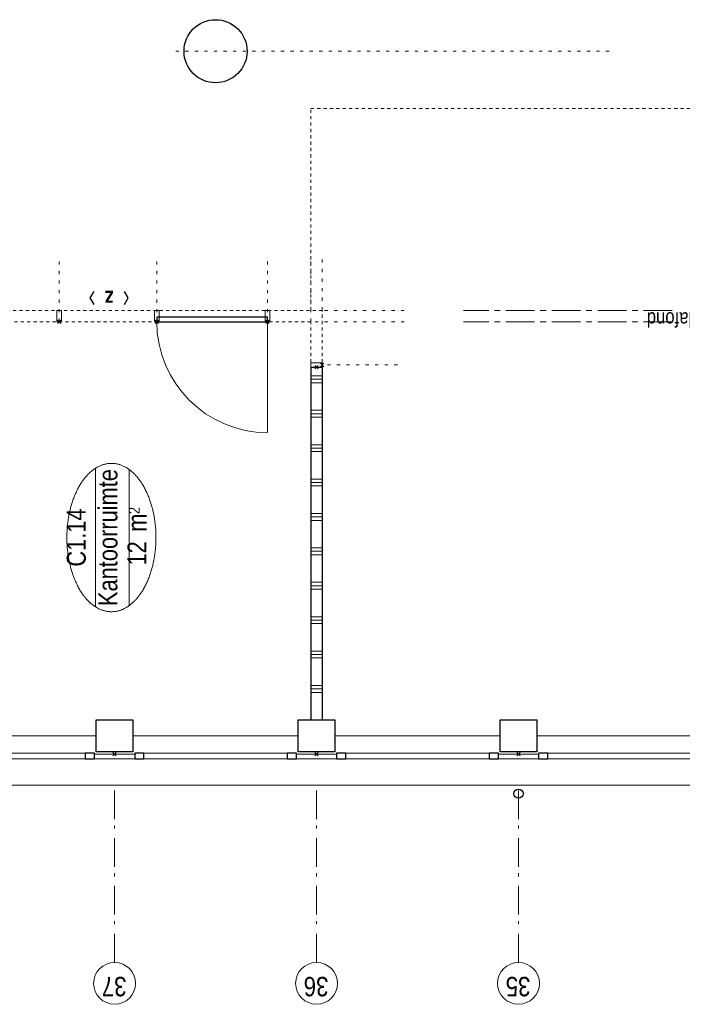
# Model space of a CAD drawing. Header units: millimetres. Extents: x 274596 to 660162, y 141333 to 298920.
# Tile 14 of 165: x 373098 to 378872, y 186494 to 195080. Entities that reach past the tile are written whole.
import ezdxf
from ezdxf.enums import TextEntityAlignment as Align

# ---------------------------------------------------------------- set-up
doc = ezdxf.new("R2010")
doc.units = ezdxf.units.MM
doc.header["$LTSCALE"] = 400
doc.header["$PDMODE"] = 3
doc.header["$PDSIZE"] = 15
for name, pattern in [('STYLE_05', [0.208282, 0.069427, -0.138855]), ('STYLE_06', [1.041641, 0.625, -0.208282, 0.069427, -0.138931]), ('STYLE_19', [1, 0.625, -0.125, 0.125, -0.125]), ('STYLE_21', [0.138889, 0.069444, -0.069444])]:
    doc.linetypes.add(name, pattern=pattern)
for name, color, linetype, lineweight in [('Buitenkozijnen', 140, 'Continuous', 15), ('Interieur-deur', 43, 'Continuous', 9), ('Interieur-scheidingswand-horizontaal', 5, 'Continuous', 25), ('Interieur-systeemwand glas', 140, 'STYLE_21', 15), ('Kozijnmerken', 43, 'Continuous', 9), ('Lijn-stramien', 5, 'STYLE_06', 9), ('mat-beton (ihwg)', 5, 'Continuous', 25), ('None', 7, 'Continuous', 9), ('Ruimtenummers', 5, 'Continuous', 25), ('Tekst', 140, 'Continuous', 15), ('~None', 5, 'Continuous', 9)]:
    doc.layers.add(name, color=color, linetype=linetype, lineweight=lineweight)
doc.styles.add('Abadi MT Condensed Light', font='txt', dxfattribs={"height": 176.388889})
doc.styles.add('Arial Narrow', font='ARIALN.TTF', dxfattribs={"height": 222.25})
doc.styles.add('Arial Narrow (bold)', font='ARIALNB.TTF', dxfattribs={"height": 172.861111})

# ---------------------------------------------------------------- blocks, each defined once
blk = doc.blocks.new('*X198')
at = {"layer": 'None', "lineweight": 9}
for p, q in [((-15900, 14130), (-15900, 14230)), ((-15870, 14130), (-15870, 14230)), ((-15840, 14130), (-15840, 14230)), ((-15600, 14130), (-15600, 14230)), ((-15570, 14130), (-15570, 14230)), ((-15540, 14130), (-15540, 14230)), ((-15300, 14130), (-15300, 14230)), ((-15270, 14130), (-15270, 14230)), ((-15240, 14130), (-15240, 14230)), ((-15000, 14130), (-15000, 14230)), ((-14970, 14130), (-14970, 14230)), ((-14940, 14130), (-14940, 14230)), ((-14700, 14130), (-14700, 14230)), ((-14670, 14130), (-14670, 14230)), ((-14640, 14130), (-14640, 14230)), ((-14400, 14130), (-14400, 14230)), ((-14370, 14130), (-14370, 14230)), ((-14340, 14130), (-14340, 14230)), ((-14100, 14130), (-14100, 14230)), ((-14070, 14130), (-14070, 14230)), ((-14040, 14130), (-14040, 14230)), ((-13800, 14130), (-13800, 14230)), ((-13770, 14130), (-13770, 14230)), ((-13740, 14130), (-13740, 14230)), ((-13500, 14130), (-13500, 14230)), ((-13470, 14130), (-13470, 14230)), ((-13440, 14130), (-13440, 14230)), ((-13200, 14130), (-13200, 14230)), ((-13170, 14130), (-13170, 14230)), ((-13140, 14130), (-13140, 14230))]:
    blk.add_line(p, q, dxfattribs=at)
blk = doc.blocks.new('Kolom O 550')
at = {"layer": 'mat-beton (ihwg)', "lineweight": 25}
blk.add_circle((0, 0), 275, dxfattribs=at)
blk = doc.blocks.new('Gevelpui best 1410 (2D)')
at = {"layer": 'Buitenkozijnen', "lineweight": 15}
for p, q in [((-260, 0), (-260, -1410)), ((-260, 0), (-210, 0)), ((-210, 0), (-210, -1410)), ((-260, -1410), (-210, -1410))]:
    blk.add_line(p, q, dxfattribs=at)
at = {"layer": 'Buitenkozijnen', "color": 92, "lineweight": 25}
for points in [[(-260, 0), (-210, 0), (-210, -80), (-260, -80)], [(-260, -1330), (-210, -1330), (-210, -1410), (-260, -1410)]]:
    blk.add_lwpolyline(points, close=True, dxfattribs=at)
at = {"layer": 'None', "color": 43, "linetype": 'Continuous', "lineweight": 9}
blk.add_line((-410, 15), (-410, -1425), dxfattribs=at)
blk = doc.blocks.new('HWA')
at = {"layer": 'None', "color": 92, "linetype": 'Continuous', "lineweight": 25}
blk.add_circle((0, -74), 40, dxfattribs=at)
blk = doc.blocks.new('Kolom 280x320')
at = {"layer": 'mat-beton (ihwg)', "lineweight": 25}
blk.add_lwpolyline([(-300, 160), (-20, 160), (-20, -160), (-300, -160)], close=True, dxfattribs=at)
at = {"layer": 'None', "color": 92, "linetype": 'Continuous', "lineweight": 5}
blk.add_point((0, 0), dxfattribs=at)
blk = doc.blocks.new('Ruimtenummer UV 50')
at = {"layer": 'Ruimtenummers', "color": 8, "lineweight": 5}
for p, q in [((602.2, 156.5), (-602.3, 156.5)), ((594.7, -137.5), (-594.8, -137.5))]:
    blk.add_line(p, q, dxfattribs=at)
blk.add_open_spline([(-323.4, 353.8), (-173.3, 405.8), (173.3, 405.8), (323.4, 353.8), (473.5, 301.8), (560.1, 211.8), (646.8, 121.7), (646.8, 17.7), (646.8, -86.3), (560.1, -176.3), (473.5, -266.4), (323.4, -318.4), (173.3, -370.4), (-173.3, -370.4), (-323.4, -318.4), (-473.5, -266.4), (-560.2, -176.3), (-646.8, -86.3), (-646.8, 17.7), (-646.8, 121.7), (-560.2, 211.8), (-473.5, 301.8), (-323.4, 353.8)], degree=2, knots=[0, 0, 0, 0.09962, 0.19924, 0.19924, 0.283607, 0.283607, 0.349619, 0.349619, 0.415638, 0.415638, 0.5, 0.5, 0.59962, 0.69924, 0.69924, 0.783607, 0.783607, 0.849619, 0.849619, 0.915638, 0.915638, 1, 1, 1], dxfattribs=at)
at = {"layer": 'Ruimtenummers', "attachment_point": 2, "style": 'Arial Narrow'}
for s, insert, char_height in [(' m', (103.6, -122.2), 165.95), (' 2', (220.1, -132.8), 96.8)]:
    blk.add_mtext(s, dxfattribs=dict(at, insert=insert, char_height=char_height))
at = {"layer": 'Ruimtenummers', "style": 'Arial Narrow'}
for tag, p in [('Nummer', (0, 406.9)), ('Naam', (0, 131.7)), ('Oppervlak', (-137.9, -122.2))]:
    blk.add_attdef(tag, text='', height=165.9, dxfattribs=at).set_placement(p, align=Align.TOP_CENTER)
blk = doc.blocks.new('Kozijnmerk 50')
at = {"layer": 'Kozijnmerken', "color": 92, "linetype": 'Continuous', "lineweight": 25}
for points in [[(-132.2, 50.6), (-164.8, -5.8), (-132.2, -62.1)], [(132.2, 50.6), (164.8, -5.8), (132.2, -62.1)]]:
    blk.add_lwpolyline(points, dxfattribs=at)
at = {"layer": 'None', "color": 43, "style": 'Arial Narrow (bold)'}
blk.add_attdef('merk', text='', height=138.3, dxfattribs=at).set_placement((0, 0), align=Align.MIDDLE_CENTER)
blk = doc.blocks.new('*U1468')
at = {"layer": 'Lijn-stramien', "color": 8, "linetype": 'STYLE_05', "lineweight": 5}
for p, q in [((-12668.9, 13415), (-12668.9, 14230)), ((-13044.9, 13475), (-13044.9, 14130.5)), ((-12568.9, 13415), (-12568.9, 14130))]:
    blk.add_line(p, q, dxfattribs=at)
blk = doc.blocks.new('*U1544')
at = {"layer": '~None', "color": 140, "linetype": 'STYLE_19', "lineweight": 15}
for p, q in [((-12668.9, 11080), (-12668.9, 12900)), ((-12568.9, 11080), (-12568.9, 12900))]:
    blk.add_line(p, q, dxfattribs=at)
blk = doc.blocks.new('*U1545')
at = {"layer": 'Lijn-stramien', "color": 8, "linetype": 'STYLE_05', "lineweight": 5}
blk.add_line((-10308.9, 11630), (-10308.9, 15430), dxfattribs=at)
at = {"layer": 'None', "color": 7}
blk.add_blockref('*U1544', (0, 0), dxfattribs=at)
at = {"layer": 'Tekst', "color": 43, "insert": (-12712.3, 9717.2), "char_height": 127, "attachment_point": 1, "rotation": 90, "style": 'Abadi MT Condensed Light'}
blk.add_mtext('drukschot boven plafond', dxfattribs=at)
blk = doc.blocks.new('*U1568')
at = {"layer": 'Interieur-systeemwand glas', "color": 43, "linetype": 'Continuous', "lineweight": 9}
blk.add_lwpolyline([(-12668.9, 16443.5), (-12568.9, 16443.5), (-12568.9, 16403.5), (-12668.9, 16403.5)], close=True, dxfattribs=at)
at = {"layer": 'Interieur-systeemwand glas', "color": 43, "linetype": 'Continuous', "lineweight": 15}
for p in [(-12668.9, 17274.5), (-12668.9, 16423.5)]:
    blk.add_point(p, dxfattribs=at)
at = {"layer": 'Lijn-stramien', "color": 8, "linetype": 'STYLE_05', "lineweight": 5}
for p, q in [((-12668.9, 17274.5), (-12092.9, 17274.5)), ((-12668.9, 16423.5), (-12092.9, 16423.5))]:
    blk.add_line(p, q, dxfattribs=at)
blk = doc.blocks.new('*U1581')
at = {"layer": 'Interieur-deur', "color": 140, "linetype": 'Continuous', "lineweight": 15}
blk.add_line((-13632.7, 14606.5), (-12668.9, 14606.5), dxfattribs=at)
at = {"layer": 'Interieur-deur', "color": 92, "linetype": 'Continuous', "lineweight": 25}
blk.add_lwpolyline([(-12668.9, 15572.5), (-12668.9, 14606.5), (-12628.9, 14606.5), (-12628.9, 15572.5)], close=True, dxfattribs=at)
at = {"layer": 'Interieur-deur', "color": 140, "linetype": 'Continuous', "lineweight": 15}
blk.add_arc((-12668.9, 14606.5), 966, 90, 180, dxfattribs=at)
at = {"layer": 'Interieur-systeemwand glas', "color": 43, "linetype": 'Continuous', "lineweight": 9}
for points in [[(-12668.9, 15592.5), (-12668.9, 15552.5), (-12568.9, 15552.5), (-12568.9, 15592.5)], [(-12668.9, 14626.5), (-12668.9, 14586.5), (-12568.9, 14586.5), (-12568.9, 14626.5)]]:
    blk.add_lwpolyline(points, close=True, dxfattribs=at)
at = {"layer": 'Lijn-stramien', "color": 8, "linetype": 'STYLE_05', "lineweight": 5}
for p, q in [((-12668.9, 15572.5), (-12092.9, 15572.5)), ((-12668.9, 14606.5), (-12092.9, 14606.5))]:
    blk.add_line(p, q, dxfattribs=at)
at = {"layer": 'None', "linetype": 'Continuous', "lineweight": 5}
for p in [(-12668.9, 15572.5), (-12668.9, 14606.5)]:
    blk.add_point(p, dxfattribs=at)
blk = doc.blocks.new('*U1584')
at = {"layer": 'Interieur-systeemwand glas', "color": 43, "linetype": 'Continuous', "lineweight": 9}
for points in [[(-12668.9, 14626.5), (-12568.9, 14626.5), (-12568.9, 14586.5), (-12668.9, 14586.5)], [(-13064.9, 14130.5), (-13064.9, 14230.5), (-13024.9, 14230.5), (-13024.9, 14130.5)]]:
    blk.add_lwpolyline(points, close=True, dxfattribs=at)
at = {"layer": 'Interieur-systeemwand glas', "color": 43, "linetype": 'Continuous', "lineweight": 15}
for p in [(-12668.9, 14606.5), (-12668.9, 14606.5), (-13044.9, 14130.5)]:
    blk.add_point(p, dxfattribs=at)
at = {"layer": 'Lijn-stramien', "color": 8, "linetype": 'STYLE_05', "lineweight": 5}
for p, q in [((-12668.9, 14606.5), (-12112.9, 14606.5)), ((-12668.9, 14230.5), (-12112.9, 14230.5)), ((-12568.9, 14130.5), (-12112.9, 14130.5))]:
    blk.add_line(p, q, dxfattribs=at)
at = {"layer": 'None', "linetype": 'Continuous', "lineweight": 5}
blk.add_point((-13064.9, 14180.5), dxfattribs=at)
blk = doc.blocks.new('*U1586')
at = {"layer": 'Interieur-systeemwand glas', "color": 43, "linetype": 'Continuous', "lineweight": 9}
blk.add_lwpolyline([(-12668.9, 15592.5), (-12568.9, 15592.5), (-12568.9, 15552.5), (-12668.9, 15552.5)], close=True, dxfattribs=at)
at = {"layer": 'Interieur-systeemwand glas', "color": 43, "linetype": 'Continuous', "lineweight": 15}
for p in [(-12668.9, 16423.5), (-12668.9, 15572.5)]:
    blk.add_point(p, dxfattribs=at)
at = {"layer": 'Lijn-stramien', "color": 8, "linetype": 'STYLE_05', "lineweight": 5}
for p, q in [((-12668.9, 16423.5), (-12092.9, 16423.5)), ((-12668.9, 15572.5), (-12092.9, 15572.5))]:
    blk.add_line(p, q, dxfattribs=at)
blk = doc.blocks.new('*U1623')
at = {"layer": 'Interieur-scheidingswand-horizontaal', "color": 7}
for name in ['*U1568', '*U1586', '*U1581']:
    blk.add_blockref(name, (0, 0), dxfattribs=at)
at = {"layer": 'None', "color": 7}
blk.add_blockref('*U1584', (0, 0), dxfattribs=at)

msp = doc.modelspace()

# ---------------------------------------------------------------- linework, layer by layer
at = {"layer": 'Buitenkozijnen', "lineweight": 15}
for points in [[(373749.41069, 188635.38919), (373749.41069, 188675.42983), (374099.41069, 188675.42983), (374099.41069, 188635.38919)], [(375509.41069, 188635.38919), (375509.41069, 188675.42983), (375859.41069, 188675.42983), (375859.41069, 188635.38919)], [(377269.41069, 188635.38919), (377269.41069, 188675.42983), (377619.41069, 188675.42983), (377619.41069, 188635.38919)]]:
    msp.add_lwpolyline(points, close=True, dxfattribs=at)
at = {"layer": 'Buitenkozijnen', "color": 43, "lineweight": 9, "flags": 128}
msp.add_lwpolyline([(361009.41069, 188635.38919), (361009.41069, 188405.42983), (380789.41069, 188405.42983), (380789.41069, 188425.42983)], dxfattribs=at)
at = {"layer": 'Interieur-scheidingswand-horizontaal', "lineweight": 25}
for p, q in [((375634.41069, 192049.42983), (375634.41069, 188975.42983)), ((375634.41069, 192049.42983), (375734.41069, 192049.42983)), ((375734.41069, 192049.42983), (375734.41069, 188975.42983)), ((375634.41069, 188975.42983), (375734.41069, 188975.42983))]:
    msp.add_line(p, q, dxfattribs=at)
at = {"layer": 'Interieur-systeemwand glas', "lineweight": 15}
for p, q in [((375734.41069, 192545.42983), (357364.41069, 192545.42983)), ((375734.41069, 192036.42983), (375734.41069, 192545.42983)), ((375634.41069, 192445.42983), (372214.41069, 192445.42983)), ((375634.41069, 192036.42983), (375634.41069, 192445.42983))]:
    msp.add_line(p, q, dxfattribs=at)
at = {"layer": 'Interieur-systeemwand glas', "color": 8, "lineweight": 5}
msp.add_lwpolyline([(375634.41069, 192545.42983), (375634.41069, 194305.42983), (379659.41069, 194305.42983)], dxfattribs=at)
at = {"layer": 'None', "color": 7, "linetype": 'STYLE_06', "lineweight": 9}
for p, q in [((373924.41069, 186859.2531), (373924.41069, 188359.2531)), ((375684.41069, 186859.2531), (375684.41069, 188359.2531)), ((377444.41069, 186859.2531), (377444.41069, 188359.2531))]:
    msp.add_line(p, q, dxfattribs=at)
at = {"layer": 'None', "color": 43, "linetype": 'Continuous', "lineweight": 9}
for centre in [(373924.41069, 186676.64668), (375684.41069, 186676.64668), (377444.41069, 186676.64668)]:
    msp.add_circle(centre, 182.60642, dxfattribs=at)

# ---------------------------------------------------------------- block references
at = {"layer": 'Buitenkozijnen', "color": 7, "xscale": -1, "rotation": 90}
for p in [(372339.41069, 188425.42983), (374099.41069, 188425.42983), (375859.41069, 188425.42983), (377619.41069, 188425.42983)]:
    msp.add_blockref('Gevelpui best 1410 (2D)', p, dxfattribs=at)
at = {"layer": 'Interieur-scheidingswand-horizontaal', "rotation": 90}
msp.add_blockref('*X198', (389864.41069, 205114.37046), dxfattribs=at)
at = {"layer": 'Kozijnmerken', "color": 7, "rotation": 180}
msp.add_blockref('Kozijnmerk 50', (373877.66985, 192648.35533), dxfattribs=at).add_auto_attribs({'merk': 'z'})
at = {"layer": 'mat-beton (ihwg)', "color": 7}
for name, p, rotation in [('Kolom O 550', (374804.41069, 194805.42983), 90), ('Kolom 280x320', (373924.41069, 188675.42983), 270), ('Kolom 280x320', (375684.41069, 188675.42983), 270), ('Kolom 280x320', (377444.41069, 188675.42983), 270)]:
    msp.add_blockref(name, p, dxfattribs=dict(at, rotation=rotation))
at = {"layer": 'None', "color": 7, "rotation": 90}
for name in ['*U1545', '*U1623', '*U1468']:
    msp.add_blockref(name, (389864.41069, 205114.37046), dxfattribs=at)
at = {"layer": 'None', "color": 7}
msp.add_blockref('HWA', (377444.41069, 188405.42983), dxfattribs=at)
at = {"layer": 'Ruimtenummers', "rotation": 90}
msp.add_blockref('Ruimtenummer UV 50', (373914.41069, 190564.37046), dxfattribs=at).add_auto_attribs({'Nummer': 'C1.14', 'Naam': 'Kantoorruimte', 'Oppervlak': '12'})

# ---------------------------------------------------------------- texts
at = {"layer": 'None', "color": 8, "char_height": 169.333333, "attachment_point": 1, "rotation": 180, "style": 'Arial Narrow'}
for s, insert in [('37', (374028.413, 186563.8891)), ('36', (375788.413, 186563.8891)), ('35', (377548.413, 186563.8891))]:
    msp.add_mtext(s, dxfattribs=dict(at, insert=insert))

doc.saveas('drawing.dxf')
